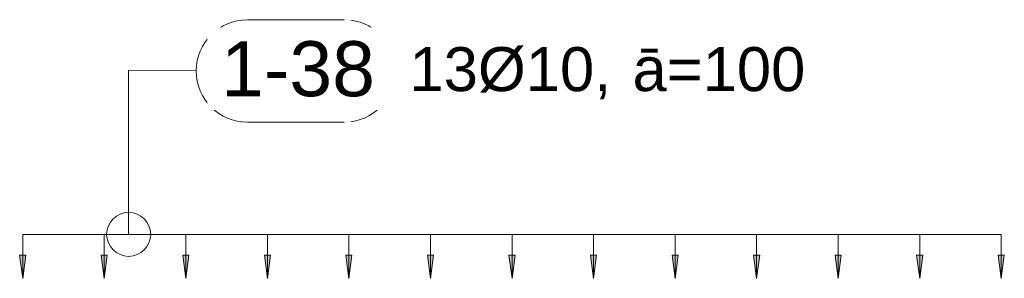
# Model space of a CAD drawing. Header units: millimetres. Extents: x -25607 to 9385, y 1894 to 10168.
# Tile 49 of 181: x -14863 to -13746, y 9314 to 9608. Entities that reach past the tile are written whole.
import ezdxf

# ---------------------------------------------------------------- set-up
doc = ezdxf.new("R2010")
doc.units = ezdxf.units.MM
for name, color, linetype, lineweight in [('A-ANNO-DIMS', 211, 'Continuous', 5), ('A-ANNO-DIMS-25', 211, 'Continuous', 5), ('S-RBAR-IDEN', 171, 'Continuous', 5)]:
    doc.layers.add(name, color=color, linetype=linetype, lineweight=lineweight)
doc.styles.add('Arial', font='arial.ttf', dxfattribs={"height": 50})
doc.styles.add('Arial_1', font='arial.ttf', dxfattribs={"height": 62.5})
doc.dimstyles.new('Výztuž_kusy__řezy_', dxfattribs={"dimscale": 304.8, "dimtxt": 0.18, "dimasz": 0, "dimexe": 0, "dimexo": 0.0625, "dimgap": 0.082021, "dimtad": 1, "dimdec": 0, "dimzin": 0, "dimdsep": 46, "dimtxsty": 'Arial_1', "dimblk1": 'NONE', "dimblk2": 'NONE', "dimsah": 1, "dimcen": 0.09, "dimazin": 0, "dimtfac": 1, "dimtdec": 4, "dimtix": 1, "dimtmove": 0, "dimatfit": 3, "dimfxl": 0.164042, "dimfxlon": 1, "dimtvp": 1, "dimtfill": 1, "dimtolj": 1, "dimtzin": 0, "dimarcsym": 2})

# ---------------------------------------------------------------- blocks, each defined once
blk = doc.blocks.new('DIMBLOCK98-V4')
at = {"layer": 'A-ANNO-DIMS-25'}
for points in [[(-14860, 9314), (-14856.5, 9340.3), (-14863.5, 9340.3)], [(-14767.5, 9314), (-14764, 9340.3), (-14770.9, 9340.3)]]:
    blk.add_hatch(color=256, dxfattribs=at).paths.add_polyline_path(points)
for p, q in [((-14860, 9364), (-14767.5, 9364)), ((-14860, 9364), (-14860, 9364)), ((-14860, 9364), (-14860, 9314)), ((-14767.5, 9364), (-14767.5, 9364)), ((-14767.5, 9364), (-14767.5, 9314)), ((-14856.5, 9340.3), (-14863.5, 9340.3)), ((-14863.5, 9340.3), (-14860, 9314)), ((-14860, 9314), (-14856.5, 9340.3)), ((-14764, 9340.3), (-14770.9, 9340.3)), ((-14770.9, 9340.3), (-14767.5, 9314)), ((-14767.5, 9314), (-14764, 9340.3))]:
    blk.add_line(p, q, dxfattribs=at)
blk = doc.blocks.new('_None')
blk = doc.blocks.new('DIMBLOCK99-V4')
at = {"layer": 'A-ANNO-DIMS-25'}
for points in [[(-14767.5, 9314), (-14764, 9340.3), (-14770.9, 9340.3)], [(-14674.9, 9314), (-14671.4, 9340.3), (-14678.4, 9340.3)]]:
    blk.add_hatch(color=256, dxfattribs=at).paths.add_polyline_path(points)
for p, q in [((-14767.5, 9364), (-14674.9, 9364)), ((-14767.5, 9364), (-14767.5, 9364)), ((-14767.5, 9364), (-14767.5, 9314)), ((-14674.9, 9364), (-14674.9, 9364)), ((-14674.9, 9364), (-14674.9, 9314)), ((-14764, 9340.3), (-14770.9, 9340.3)), ((-14770.9, 9340.3), (-14767.5, 9314)), ((-14767.5, 9314), (-14764, 9340.3)), ((-14671.4, 9340.3), (-14678.4, 9340.3)), ((-14678.4, 9340.3), (-14674.9, 9314)), ((-14674.9, 9314), (-14671.4, 9340.3))]:
    blk.add_line(p, q, dxfattribs=at)
blk = doc.blocks.new('DIMBLOCK100-V4')
at = {"layer": 'A-ANNO-DIMS-25'}
for points in [[(-14674.9, 9314), (-14671.4, 9340.3), (-14678.4, 9340.3)], [(-14582.4, 9314), (-14578.9, 9340.3), (-14585.8, 9340.3)]]:
    blk.add_hatch(color=256, dxfattribs=at).paths.add_polyline_path(points)
for p, q in [((-14674.9, 9364), (-14582.4, 9364)), ((-14674.9, 9364), (-14674.9, 9364)), ((-14674.9, 9364), (-14674.9, 9314)), ((-14582.4, 9364), (-14582.4, 9364)), ((-14582.4, 9364), (-14582.4, 9314)), ((-14671.4, 9340.3), (-14678.4, 9340.3)), ((-14678.4, 9340.3), (-14674.9, 9314)), ((-14674.9, 9314), (-14671.4, 9340.3)), ((-14578.9, 9340.3), (-14585.8, 9340.3)), ((-14585.8, 9340.3), (-14582.4, 9314)), ((-14582.4, 9314), (-14578.9, 9340.3))]:
    blk.add_line(p, q, dxfattribs=at)
blk = doc.blocks.new('DIMBLOCK101-V4')
at = {"layer": 'A-ANNO-DIMS-25'}
for points in [[(-14582.4, 9314), (-14578.9, 9340.3), (-14585.8, 9340.3)], [(-14489.8, 9314), (-14486.4, 9340.3), (-14493.3, 9340.3)]]:
    blk.add_hatch(color=256, dxfattribs=at).paths.add_polyline_path(points)
for p, q in [((-14582.4, 9364), (-14489.8, 9364)), ((-14582.4, 9364), (-14582.4, 9364)), ((-14582.4, 9364), (-14582.4, 9314)), ((-14489.8, 9364), (-14489.8, 9364)), ((-14489.8, 9364), (-14489.8, 9314)), ((-14578.9, 9340.3), (-14585.8, 9340.3)), ((-14585.8, 9340.3), (-14582.4, 9314)), ((-14582.4, 9314), (-14578.9, 9340.3)), ((-14486.4, 9340.3), (-14493.3, 9340.3)), ((-14493.3, 9340.3), (-14489.8, 9314)), ((-14489.8, 9314), (-14486.4, 9340.3))]:
    blk.add_line(p, q, dxfattribs=at)
blk = doc.blocks.new('DIMBLOCK102-V4')
at = {"layer": 'A-ANNO-DIMS-25'}
for points in [[(-14489.8, 9314), (-14486.4, 9340.3), (-14493.3, 9340.3)], [(-14397.3, 9314), (-14393.8, 9340.3), (-14400.7, 9340.3)]]:
    blk.add_hatch(color=256, dxfattribs=at).paths.add_polyline_path(points)
for p, q in [((-14489.8, 9364), (-14397.3, 9364)), ((-14489.8, 9364), (-14489.8, 9364)), ((-14489.8, 9364), (-14489.8, 9314)), ((-14397.3, 9364), (-14397.3, 9364)), ((-14397.3, 9364), (-14397.3, 9314)), ((-14486.4, 9340.3), (-14493.3, 9340.3)), ((-14493.3, 9340.3), (-14489.8, 9314)), ((-14489.8, 9314), (-14486.4, 9340.3)), ((-14393.8, 9340.3), (-14400.7, 9340.3)), ((-14400.7, 9340.3), (-14397.3, 9314)), ((-14397.3, 9314), (-14393.8, 9340.3))]:
    blk.add_line(p, q, dxfattribs=at)
blk = doc.blocks.new('DIMBLOCK103-V4')
at = {"layer": 'A-ANNO-DIMS-25'}
for points in [[(-14397.3, 9314), (-14393.8, 9340.3), (-14400.7, 9340.3)], [(-14304.7, 9314), (-14301.3, 9340.3), (-14308.2, 9340.3)]]:
    blk.add_hatch(color=256, dxfattribs=at).paths.add_polyline_path(points)
for p, q in [((-14397.3, 9364), (-14304.7, 9364)), ((-14397.3, 9364), (-14397.3, 9364)), ((-14397.3, 9364), (-14397.3, 9314)), ((-14304.7, 9364), (-14304.7, 9364)), ((-14304.7, 9364), (-14304.7, 9314)), ((-14393.8, 9340.3), (-14400.7, 9340.3)), ((-14400.7, 9340.3), (-14397.3, 9314)), ((-14397.3, 9314), (-14393.8, 9340.3)), ((-14301.3, 9340.3), (-14308.2, 9340.3)), ((-14308.2, 9340.3), (-14304.7, 9314)), ((-14304.7, 9314), (-14301.3, 9340.3))]:
    blk.add_line(p, q, dxfattribs=at)
blk = doc.blocks.new('DIMBLOCK104-V4')
at = {"layer": 'A-ANNO-DIMS-25'}
for points in [[(-14304.7, 9314), (-14301.3, 9340.3), (-14308.2, 9340.3)], [(-14212.2, 9314), (-14208.7, 9340.3), (-14215.6, 9340.3)]]:
    blk.add_hatch(color=256, dxfattribs=at).paths.add_polyline_path(points)
for p, q in [((-14304.7, 9364), (-14212.2, 9364)), ((-14304.7, 9364), (-14304.7, 9364)), ((-14304.7, 9364), (-14304.7, 9314)), ((-14212.2, 9364), (-14212.2, 9364)), ((-14212.2, 9364), (-14212.2, 9314)), ((-14301.3, 9340.3), (-14308.2, 9340.3)), ((-14308.2, 9340.3), (-14304.7, 9314)), ((-14304.7, 9314), (-14301.3, 9340.3)), ((-14208.7, 9340.3), (-14215.6, 9340.3)), ((-14215.6, 9340.3), (-14212.2, 9314)), ((-14212.2, 9314), (-14208.7, 9340.3))]:
    blk.add_line(p, q, dxfattribs=at)
blk = doc.blocks.new('DIMBLOCK105-V4')
at = {"layer": 'A-ANNO-DIMS-25'}
for points in [[(-14212.2, 9314), (-14208.7, 9340.3), (-14215.6, 9340.3)], [(-14119.6, 9314), (-14116.2, 9340.3), (-14123.1, 9340.3)]]:
    blk.add_hatch(color=256, dxfattribs=at).paths.add_polyline_path(points)
for p, q in [((-14212.2, 9364), (-14119.6, 9364)), ((-14212.2, 9364), (-14212.2, 9364)), ((-14212.2, 9364), (-14212.2, 9314)), ((-14119.6, 9364), (-14119.6, 9364)), ((-14119.6, 9364), (-14119.6, 9314)), ((-14208.7, 9340.3), (-14215.6, 9340.3)), ((-14215.6, 9340.3), (-14212.2, 9314)), ((-14212.2, 9314), (-14208.7, 9340.3)), ((-14116.2, 9340.3), (-14123.1, 9340.3)), ((-14123.1, 9340.3), (-14119.6, 9314)), ((-14119.6, 9314), (-14116.2, 9340.3))]:
    blk.add_line(p, q, dxfattribs=at)
blk = doc.blocks.new('DIMBLOCK106-V4')
at = {"layer": 'A-ANNO-DIMS-25'}
for points in [[(-14119.6, 9314), (-14116.2, 9340.3), (-14123.1, 9340.3)], [(-14027.1, 9314), (-14023.6, 9340.3), (-14030.6, 9340.3)]]:
    blk.add_hatch(color=256, dxfattribs=at).paths.add_polyline_path(points)
for p, q in [((-14119.6, 9364), (-14027.1, 9364)), ((-14119.6, 9364), (-14119.6, 9364)), ((-14119.6, 9364), (-14119.6, 9314)), ((-14027.1, 9364), (-14027.1, 9364)), ((-14027.1, 9364), (-14027.1, 9314)), ((-14116.2, 9340.3), (-14123.1, 9340.3)), ((-14123.1, 9340.3), (-14119.6, 9314)), ((-14119.6, 9314), (-14116.2, 9340.3)), ((-14023.6, 9340.3), (-14030.6, 9340.3)), ((-14030.6, 9340.3), (-14027.1, 9314)), ((-14027.1, 9314), (-14023.6, 9340.3))]:
    blk.add_line(p, q, dxfattribs=at)
blk = doc.blocks.new('DIMBLOCK107-V4')
at = {"layer": 'A-ANNO-DIMS-25'}
for points in [[(-14027.1, 9314), (-14023.6, 9340.3), (-14030.6, 9340.3)], [(-13934.5, 9314), (-13931.1, 9340.3), (-13938, 9340.3)]]:
    blk.add_hatch(color=256, dxfattribs=at).paths.add_polyline_path(points)
for p, q in [((-14027.1, 9364), (-13934.5, 9364)), ((-14027.1, 9364), (-14027.1, 9364)), ((-14027.1, 9364), (-14027.1, 9314)), ((-13934.5, 9364), (-13934.5, 9364)), ((-13934.5, 9364), (-13934.5, 9314)), ((-14023.6, 9340.3), (-14030.6, 9340.3)), ((-14030.6, 9340.3), (-14027.1, 9314)), ((-14027.1, 9314), (-14023.6, 9340.3)), ((-13931.1, 9340.3), (-13938, 9340.3)), ((-13938, 9340.3), (-13934.5, 9314)), ((-13934.5, 9314), (-13931.1, 9340.3))]:
    blk.add_line(p, q, dxfattribs=at)
blk = doc.blocks.new('DIMBLOCK108-V4')
at = {"layer": 'A-ANNO-DIMS-25'}
for points in [[(-13934.5, 9314), (-13931.1, 9340.3), (-13938, 9340.3)], [(-13842, 9314), (-13838.5, 9340.3), (-13845.5, 9340.3)]]:
    blk.add_hatch(color=256, dxfattribs=at).paths.add_polyline_path(points)
for p, q in [((-13934.5, 9364), (-13842, 9364)), ((-13934.5, 9364), (-13934.5, 9364)), ((-13934.5, 9364), (-13934.5, 9314)), ((-13842, 9364), (-13842, 9364)), ((-13842, 9364), (-13842, 9314)), ((-13931.1, 9340.3), (-13938, 9340.3)), ((-13938, 9340.3), (-13934.5, 9314)), ((-13934.5, 9314), (-13931.1, 9340.3)), ((-13838.5, 9340.3), (-13845.5, 9340.3)), ((-13845.5, 9340.3), (-13842, 9314)), ((-13842, 9314), (-13838.5, 9340.3))]:
    blk.add_line(p, q, dxfattribs=at)
blk = doc.blocks.new('DIMBLOCK109-V4')
at = {"layer": 'A-ANNO-DIMS-25'}
for points in [[(-13842, 9314), (-13838.5, 9340.3), (-13845.5, 9340.3)], [(-13749.5, 9314), (-13746, 9340.3), (-13752.9, 9340.3)]]:
    blk.add_hatch(color=256, dxfattribs=at).paths.add_polyline_path(points)
for p, q in [((-13842, 9364), (-13749.5, 9364)), ((-13842, 9364), (-13842, 9364)), ((-13842, 9364), (-13842, 9314)), ((-13749.5, 9364), (-13749.5, 9364)), ((-13749.5, 9364), (-13749.5, 9314)), ((-13838.5, 9340.3), (-13845.5, 9340.3)), ((-13845.5, 9340.3), (-13842, 9314)), ((-13842, 9314), (-13838.5, 9340.3)), ((-13746, 9340.3), (-13752.9, 9340.3)), ((-13752.9, 9340.3), (-13749.5, 9314)), ((-13749.5, 9314), (-13746, 9340.3))]:
    blk.add_line(p, q, dxfattribs=at)
blk = doc.blocks.new('DIMBLOCK110-V4')
at = {"layer": 'A-ANNO-DIMS-25'}
for points in [[(-14860, 9314), (-14856.5, 9340.3), (-14863.5, 9340.3)], [(-14767.5, 9314), (-14764, 9340.3), (-14770.9, 9340.3)], [(-14674.9, 9314), (-14671.4, 9340.3), (-14678.4, 9340.3)], [(-14582.4, 9314), (-14578.9, 9340.3), (-14585.8, 9340.3)], [(-14489.8, 9314), (-14486.4, 9340.3), (-14493.3, 9340.3)], [(-14397.3, 9314), (-14393.8, 9340.3), (-14400.7, 9340.3)], [(-14304.7, 9314), (-14301.3, 9340.3), (-14308.2, 9340.3)], [(-14212.2, 9314), (-14208.7, 9340.3), (-14215.6, 9340.3)], [(-14119.6, 9314), (-14116.2, 9340.3), (-14123.1, 9340.3)], [(-14027.1, 9314), (-14023.6, 9340.3), (-14030.6, 9340.3)], [(-13934.5, 9314), (-13931.1, 9340.3), (-13938, 9340.3)], [(-13842, 9314), (-13838.5, 9340.3), (-13845.5, 9340.3)], [(-13749.5, 9314), (-13746, 9340.3), (-13752.9, 9340.3)]]:
    blk.add_hatch(color=256, dxfattribs=at).paths.add_polyline_path(points)
for p, q in [((-14860, 9364), (-13749.5, 9364)), ((-14860, 9364), (-14767.5, 9364)), ((-14860, 9364), (-14860, 9364)), ((-14860, 9364), (-14860, 9314)), ((-14767.5, 9364), (-14674.9, 9364)), ((-14767.5, 9364), (-14767.5, 9364)), ((-14767.5, 9364), (-14767.5, 9314)), ((-14674.9, 9364), (-14582.4, 9364)), ((-14674.9, 9364), (-14674.9, 9364)), ((-14674.9, 9364), (-14674.9, 9314)), ((-14582.4, 9364), (-14489.8, 9364)), ((-14582.4, 9364), (-14582.4, 9364)), ((-14582.4, 9364), (-14582.4, 9314)), ((-14489.8, 9364), (-14397.3, 9364)), ((-14489.8, 9364), (-14489.8, 9364)), ((-14489.8, 9364), (-14489.8, 9314)), ((-14397.3, 9364), (-14304.7, 9364)), ((-14397.3, 9364), (-14397.3, 9364)), ((-14397.3, 9364), (-14397.3, 9314)), ((-14304.7, 9364), (-14212.2, 9364)), ((-14304.7, 9364), (-14304.7, 9364)), ((-14304.7, 9364), (-14304.7, 9314)), ((-14212.2, 9364), (-14119.6, 9364)), ((-14212.2, 9364), (-14212.2, 9364)), ((-14212.2, 9364), (-14212.2, 9314)), ((-14119.6, 9364), (-14027.1, 9364)), ((-14119.6, 9364), (-14119.6, 9364)), ((-14119.6, 9364), (-14119.6, 9314)), ((-14027.1, 9364), (-13934.5, 9364)), ((-14027.1, 9364), (-14027.1, 9364)), ((-14027.1, 9364), (-14027.1, 9314)), ((-13934.5, 9364), (-13842, 9364)), ((-13934.5, 9364), (-13934.5, 9364)), ((-13934.5, 9364), (-13934.5, 9314)), ((-13842, 9364), (-13749.5, 9364)), ((-13842, 9364), (-13842, 9364)), ((-13842, 9364), (-13842, 9314)), ((-13749.5, 9364), (-13749.5, 9364)), ((-13749.5, 9364), (-13749.5, 9314)), ((-14856.5, 9340.3), (-14863.5, 9340.3)), ((-14863.5, 9340.3), (-14860, 9314)), ((-14860, 9314), (-14856.5, 9340.3)), ((-14764, 9340.3), (-14770.9, 9340.3)), ((-14770.9, 9340.3), (-14767.5, 9314)), ((-14767.5, 9314), (-14764, 9340.3)), ((-14671.4, 9340.3), (-14678.4, 9340.3)), ((-14678.4, 9340.3), (-14674.9, 9314)), ((-14674.9, 9314), (-14671.4, 9340.3)), ((-14578.9, 9340.3), (-14585.8, 9340.3)), ((-14585.8, 9340.3), (-14582.4, 9314)), ((-14582.4, 9314), (-14578.9, 9340.3)), ((-14486.4, 9340.3), (-14493.3, 9340.3)), ((-14493.3, 9340.3), (-14489.8, 9314)), ((-14489.8, 9314), (-14486.4, 9340.3)), ((-14393.8, 9340.3), (-14400.7, 9340.3)), ((-14400.7, 9340.3), (-14397.3, 9314)), ((-14397.3, 9314), (-14393.8, 9340.3)), ((-14301.3, 9340.3), (-14308.2, 9340.3)), ((-14308.2, 9340.3), (-14304.7, 9314)), ((-14304.7, 9314), (-14301.3, 9340.3)), ((-14208.7, 9340.3), (-14215.6, 9340.3)), ((-14215.6, 9340.3), (-14212.2, 9314)), ((-14212.2, 9314), (-14208.7, 9340.3)), ((-14116.2, 9340.3), (-14123.1, 9340.3)), ((-14123.1, 9340.3), (-14119.6, 9314)), ((-14119.6, 9314), (-14116.2, 9340.3)), ((-14023.6, 9340.3), (-14030.6, 9340.3)), ((-14030.6, 9340.3), (-14027.1, 9314)), ((-14027.1, 9314), (-14023.6, 9340.3)), ((-13931.1, 9340.3), (-13938, 9340.3)), ((-13938, 9340.3), (-13934.5, 9314)), ((-13934.5, 9314), (-13931.1, 9340.3)), ((-13838.5, 9340.3), (-13845.5, 9340.3)), ((-13845.5, 9340.3), (-13842, 9314)), ((-13842, 9314), (-13838.5, 9340.3)), ((-13746, 9340.3), (-13752.9, 9340.3)), ((-13752.9, 9340.3), (-13749.5, 9314)), ((-13749.5, 9314), (-13746, 9340.3))]:
    blk.add_line(p, q, dxfattribs=at)
blk = doc.blocks.new('Popisek výztuže__BEZ NATOČENÍ_ - _Typ_ množství_PRAVÝ _řezy_-573725-V4')
at = {"layer": 'S-RBAR-IDEN'}
for p, q in [((-24183.8, 9621.3), (-24293.5, 9621.3)), ((-24293.5, 9504.8), (-24183.8, 9504.8))]:
    blk.add_line(p, q, dxfattribs=at)
for centre, start, end in [((-24293.5, 9563), 90, 270), ((-24183.8, 9563), 277.6434, 82.3566)]:
    blk.add_arc(centre, 58.2, start, end, dxfattribs=at)

msp = doc.modelspace()

# ---------------------------------------------------------------- linework, layer by layer
at = {"layer": 'S-RBAR-IDEN'}
for p, q in [((-14739.8, 9550.7), (-14663.2, 9549.7)), ((-14739.8, 9364), (-14739.8, 9550.7))]:
    msp.add_line(p, q, dxfattribs=at)
msp.add_circle((-14739.8, 9364), 25, dxfattribs=at)

# ---------------------------------------------------------------- block references
msp.add_blockref('Popisek výztuže__BEZ NATOČENÍ_ - _Typ_ množství_PRAVÝ _řezy_-573725-V4', (9688.6, -13.4), dxfattribs=at)

# ---------------------------------------------------------------- texts
at = {"layer": 'S-RBAR-IDEN', "char_height": 50, "attachment_point": 1, "style": 'Arial', "bg_fill": 3, "box_fill_scale": 1.25, "bg_fill_color": 256, "bg_fill_true_color": 13158600, "bg_fill_transparency": 0}
for s, insert, width in [('13Ø10, ', (-14421.1, 9576.7), 306.645), ('ā=100', (-14168, 9576.7), 242.51)]:
    msp.add_mtext(s, dxfattribs=dict(at, insert=insert, width=width))

# ---------------------------------------------------------------- dimensions: what is measured, and where the dimension line sits
at = {"layer": 'A-ANNO-DIMS'}
for base, p1, p2, text, override, picture, middle in [((-13749.5, 9364), (-14860, 9314), (-13749.5, 9314), '93 1111', {"dimpost": '<>', "dimblk1": 'None', "dimblk2": 'None', "dimsah": 1, "dimfxl": 1110.544754}, 'DIMBLOCK110-V4', (-14304.7, 9421)), ((-14767.5, 9364), (-14860, 9314), (-14767.5, 9314), ' ', {"dimpost": '<>', "dimfxl": 92.545396}, 'DIMBLOCK98-V4', (-14813.7, 9364)), ((-14674.9, 9364), (-14767.5, 9314), (-14674.9, 9314), ' ', {"dimpost": '<>', "dimfxl": 92.545396}, 'DIMBLOCK99-V4', (-14721.2, 9364)), ((-14582.4, 9364), (-14674.9, 9314), (-14582.4, 9314), ' ', {"dimpost": '<>', "dimfxl": 92.545396}, 'DIMBLOCK100-V4', (-14628.6, 9364)), ((-14489.8, 9364), (-14582.4, 9314), (-14489.8, 9314), ' ', {"dimpost": '<>', "dimfxl": 92.545396}, 'DIMBLOCK101-V4', (-14536.1, 9364)), ((-14397.3, 9364), (-14489.8, 9314), (-14397.3, 9314), ' ', {"dimpost": '<>', "dimfxl": 92.545396}, 'DIMBLOCK102-V4', (-14443.5, 9364)), ((-14304.7, 9364), (-14397.3, 9314), (-14304.7, 9314), ' ', {"dimpost": '<>', "dimfxl": 92.545396}, 'DIMBLOCK103-V4', (-14351, 9364)), ((-14212.2, 9364), (-14304.7, 9314), (-14212.2, 9314), ' ', {"dimpost": '<>', "dimfxl": 92.545396}, 'DIMBLOCK104-V4', (-14258.5, 9364)), ((-14119.6, 9364), (-14212.2, 9314), (-14119.6, 9314), ' ', {"dimpost": '<>', "dimfxl": 92.545396}, 'DIMBLOCK105-V4', (-14165.9, 9364)), ((-14027.1, 9364), (-14119.6, 9314), (-14027.1, 9314), ' ', {"dimpost": '<>', "dimfxl": 92.545396}, 'DIMBLOCK106-V4', (-14073.4, 9364)), ((-13934.5, 9364), (-14027.1, 9314), (-13934.5, 9314), ' ', {"dimpost": '<>', "dimfxl": 92.545396}, 'DIMBLOCK107-V4', (-13980.8, 9364)), ((-13842, 9364), (-13934.5, 9314), (-13842, 9314), ' ', {"dimpost": '<>', "dimfxl": 92.545396}, 'DIMBLOCK108-V4', (-13888.3, 9364)), ((-13749.5, 9364), (-13842, 9314), (-13749.5, 9314), ' ', {"dimpost": '<>', "dimfxl": 92.545396}, 'DIMBLOCK109-V4', (-13795.7, 9364))]:
    dim = msp.add_linear_dim(base=base, p1=p1, p2=p2, text=text, dimstyle='Výztuž_kusy__řezy_', override=override, dxfattribs=at)
    dim.commit()
    dim.dimension.update_dxf_attribs({"geometry": picture, "text_midpoint": middle})

# ---------------------------------------------------------------- next in the draw order: texts
at = {"layer": 'S-RBAR-IDEN', "insert": (-14635, 9583.4), "char_height": 62.5, "width": 210.443, "attachment_point": 1, "style": 'Arial_1', "bg_fill": 3, "box_fill_scale": 1.25, "bg_fill_color": 256, "bg_fill_true_color": 13158600, "bg_fill_transparency": 0}
msp.add_mtext('1-38', dxfattribs=at)

doc.saveas('drawing.dxf')
